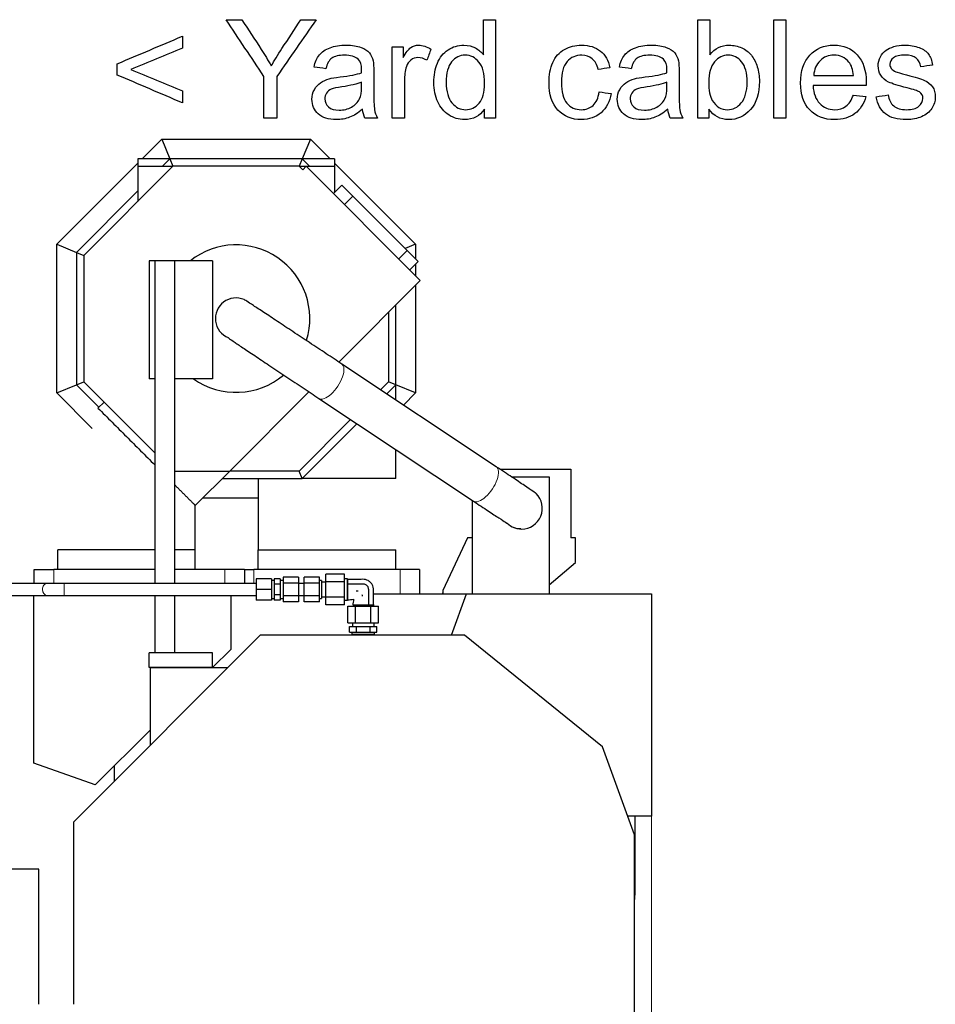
# Model space of a CAD drawing. Header units: inches. Extents: x 0 to 23760, y -13 to 16800.
# Tile 110 of 204: x 7819 to 8751, y 13943 to 14945. Entities that reach past the tile are written whole.
import ezdxf

# ---------------------------------------------------------------- set-up
doc = ezdxf.new("R2010")
doc.units = ezdxf.units.IN
doc.layers.add('254', color=7, linetype='Continuous', true_color=0xffffff)
doc.styles.add('latin_extended', font='simplex.shx')
doc.dimstyles.get("Standard").update_dxf_attribs({"dimtxt": 0.18, "dimasz": 0.18, "dimexe": 0.18, "dimexo": 0.0625, "dimgap": 0.09, "dimtad": 0, "dimtih": 1, "dimtoh": 1, "dimdec": 4, "dimzin": 0, "dimdsep": 46, "dimtxsty": 'Standard', "dimcen": 0.09, "dimadec": 0, "dimazin": 0, "dimtfac": 1, "dimtdec": 4, "dimtofl": 0, "dimtmove": 0, "dimatfit": 3, "dimfxl": 1, "dimtolj": 1, "dimtzin": 0, "dimarcsym": 0})

# ---------------------------------------------------------------- blocks, each defined once
blk = doc.blocks.new('_U1')
at = {"layer": '254', "color": 3, "linetype": 'Continuous', "lineweight": 13, "transparency": 16777216}
for p, q in [((8462.1, 14207.6), (8462.1, 10727)), ((1696.1, 13852.6), (1696.1, 10727)), ((1836.1, 10767), (8322.1, 10767))]:
    blk.add_line(p, q, dxfattribs=at)
at = {"layer": '254', "color": 3, "transparency": 16777216}
for points in [[(1836.1, 10790.4), (1836.1, 10743.7), (1696.1, 10767)], [(8322.1, 10743.7), (8322.1, 10790.4), (8462.1, 10767)]]:
    blk.add_solid(points, dxfattribs=at)
at = {"layer": 'Defpoints', "color": 0, "transparency": 16777216}
for p in [(8462.1, 14247.6), (1696.1, 13892.6), (8462.1, 10767)]:
    blk.add_point(p, dxfattribs=at)
at = {"layer": '254', "color": 2, "lineweight": 13, "transparency": 16777216, "insert": (4835.7, 10977), "char_height": 140, "attachment_point": 1, "style": 'latin_extended'}
blk.add_mtext('\\A1;6766', dxfattribs=at)
blk = doc.blocks.new('_U15')
at = {"layer": '254', "color": 3, "linetype": 'Continuous', "lineweight": 13, "transparency": 16777216}
for p, q in [((5916.6, 13380.5), (5916.6, 14373.8)), ((5373.1, 13380.5), (5956.6, 13380.5)), ((5916.6, 12874.6), (5916.6, 13240.5)), ((8014.1, 12734.6), (5876.6, 12734.6))]:
    blk.add_line(p, q, dxfattribs=at)
at = {"layer": '254', "color": 3, "transparency": 16777216}
for points in [[(5940, 13240.5), (5893.3, 13240.5), (5916.6, 13380.5)], [(5893.3, 12874.6), (5940, 12874.6), (5916.6, 12734.6)]]:
    blk.add_solid(points, dxfattribs=at)
at = {"layer": 'Defpoints', "color": 0, "transparency": 16777216}
for p in [(5333.1, 13380.5), (5916.6, 13380.5), (8054.1, 12734.6)]:
    blk.add_point(p, dxfattribs=at)
at = {"layer": '254', "color": 2, "lineweight": 13, "transparency": 16777216, "insert": (5706.6, 13943.8), "char_height": 140, "attachment_point": 1, "rotation": 90, "style": 'latin_extended'}
blk.add_mtext('\\A1;\\C2;650', dxfattribs=at)

msp = doc.modelspace()

# ---------------------------------------------------------------- linework, layer by layer
at = {"layer": '254', "color": 2, "linetype": 'Continuous', "lineweight": 25}
for p, q in [((7944.015, 14803.05), (7964.016, 14823.052)), ((7964.016, 14823.052), (8115.204, 14823.052)), ((7964.016, 14823.052), (7972.301, 14803.052)), ((8115.204, 14823.052), (8106.92, 14803.052)), ((8115.204, 14823.052), (8135.206, 14803.05)), ((7972.301, 14803.052), (7939.61, 14803.052)), ((7939.61, 14803.052), (7939.61, 14795.551)), ((7972.301, 14803.052), (7964.8, 14795.551)), ((8106.92, 14803.052), (7972.301, 14803.052)), ((7972.301, 14803.052), (7975.407, 14795.552)), ((8106.92, 14803.052), (8103.813, 14795.552)), ((8139.61, 14803.052), (8106.92, 14803.052)), ((8114.421, 14795.551), (8106.92, 14803.052)), ((8139.61, 14803.052), (8139.61, 14795.551)), ((7857.11, 14716.145), (7939.61, 14798.645)), ((7975.407, 14795.552), (7884.61, 14704.755)), ((7939.61, 14795.552), (7975.407, 14795.552)), ((7939.61, 14795.552), (7939.61, 14759.755)), ((8103.813, 14795.552), (7975.407, 14795.552)), ((8103.813, 14795.552), (8139.61, 14795.552)), ((8107.349, 14792.016), (8103.813, 14795.552)), ((8110.884, 14795.552), (8107.349, 14792.016)), ((8226.994, 14679.442), (8110.884, 14795.552)), ((8139.61, 14795.552), (8139.61, 14768.836)), ((8139.611, 14798.645), (8222.11, 14716.145)), ((8138.605, 14767.831), (8147.091, 14776.316)), ((8147.091, 14776.316), (8158.404, 14765.002)), ((7939.61, 14770.361), (7877.11, 14707.861)), ((8140.373, 14769.598), (8139.61, 14770.361)), ((8158.404, 14765.002), (8213.559, 14709.848)), ((7857.11, 14564.958), (7857.11, 14716.145)), ((7857.11, 14716.145), (7877.11, 14707.861)), ((8222.11, 14716.145), (8211.61, 14711.796)), ((8222.11, 14716.145), (8222.11, 14701.296)), ((7877.11, 14707.861), (7884.61, 14704.755)), ((7877.11, 14707.861), (7877.11, 14573.242)), ((7884.61, 14704.755), (7884.61, 14576.348)), ((8213.559, 14709.848), (8224.872, 14698.534)), ((7956.93, 14699.442), (7951.194, 14699.442)), ((7951.194, 14699.442), (7951.194, 14579.442)), ((7956.93, 14699.442), (7956.93, 14371.055)), ((7976.93, 14699.442), (7956.93, 14699.442)), ((8015.724, 14699.442), (7976.93, 14699.442)), ((7976.93, 14699.442), (7976.93, 14371.055)), ((8015.724, 14699.442), (8015.724, 14579.442)), ((8224.872, 14698.534), (8216.387, 14690.049)), ((8222.11, 14695.771), (8222.11, 14684.325)), ((8226.994, 14679.442), (8143.975, 14596.424)), ((8222.11, 14674.557), (8222.11, 14564.958)), ((8202.11, 14573.242), (8202.11, 14654.558)), ((8194.61, 14647.059), (8194.61, 14576.348)), ((8304.288, 14489.916), (8147.062, 14594.375)), ((7857.11, 14564.958), (7877.11, 14573.242)), ((7877.11, 14573.242), (7884.61, 14576.348)), ((7877.11, 14573.242), (7899.957, 14550.395)), ((7884.61, 14576.348), (7956.93, 14504.029)), ((7956.93, 14579.442), (7951.194, 14579.442)), ((8015.724, 14579.442), (7976.93, 14579.442)), ((8194.61, 14576.348), (8186.46, 14568.198)), ((8192.832, 14563.964), (8202.11, 14573.242)), ((8202.11, 14573.242), (8194.61, 14576.348)), ((8222.11, 14564.958), (8202.11, 14573.242)), ((8202.11, 14557.8), (8202.11, 14573.242)), ((7893.218, 14528.85), (7857.11, 14564.958)), ((8113.686, 14566.134), (8033.103, 14485.552)), ((8222.11, 14564.958), (8209.827, 14552.674)), ((7905.26, 14555.699), (7899.11, 14549.549)), ((8123.82, 14559.392), (8281.046, 14454.933)), ((8156.163, 14537.902), (8103.813, 14485.552)), ((8106.92, 14478.052), (8162.536, 14533.668)), ((8202.11, 14478.052), (8202.11, 14507.378)), ((7976.931, 14485.552), (8033.103, 14485.552)), ((8033.103, 14485.552), (7998.105, 14450.554)), ((8103.813, 14485.552), (8033.103, 14485.552)), ((8106.92, 14478.052), (8103.813, 14485.552)), ((8307.839, 14487.552), (8380.063, 14487.552)), ((8380.063, 14487.552), (8380.063, 14417.552)), ((8025.604, 14478.052), (8106.92, 14478.052)), ((8319.846, 14479.552), (8358.066, 14479.552)), ((8358.066, 14479.552), (8358.066, 14360.552)), ((8062.105, 14458.052), (8005.603, 14458.052)), ((8280.063, 14417.552), (8280.063, 14455.586)), ((8280.066, 14360.552), (8280.066, 14455.584)), ((8275.063, 14417.552), (8250.063, 14363.939)), ((8280.063, 14417.552), (8275.063, 14417.552)), ((8385.063, 14417.552), (8380.063, 14417.552)), ((8385.063, 14392.552), (8385.063, 14417.552)), ((7858.105, 14405.552), (7858.105, 14405.552)), ((7858.105, 14405.552), (7858.105, 14405.552)), ((7858.105, 14385.552), (7858.105, 14405.552)), ((7998.081, 14405.552), (7998.106, 14405.552)), ((7998.105, 14405.552), (7998.105, 14405.552)), ((7998.105, 14385.552), (7998.105, 14405.552)), ((8062.105, 14385.552), (8062.105, 14405.552)), ((8062.105, 14405.552), (8062.105, 14405.552)), ((8062.105, 14405.552), (8062.132, 14405.552)), ((8202.11, 14385.552), (8202.11, 14405.552)), ((8358.066, 14369.898), (8385.063, 14392.552)), ((7834.105, 14385.552), (7854.105, 14385.552)), ((7834.105, 14371.052), (7834.105, 14385.552)), ((7956.928, 14385.552), (7854.105, 14385.552)), ((8028.105, 14385.552), (7976.93, 14385.552)), ((8048.105, 14385.552), (8028.105, 14385.552)), ((8048.105, 14385.552), (8057.605, 14385.552)), ((8048.105, 14385.552), (8048.105, 14371.052)), ((8206.605, 14385.552), (8057.605, 14385.552)), ((8130.999, 14372.846), (8130.999, 14380.64)), ((8149.999, 14380.64), (8130.999, 14380.64)), ((8149.999, 14372.846), (8149.999, 14380.64)), ((8226.105, 14385.552), (8206.605, 14385.552)), ((8226.105, 14385.552), (8226.105, 14360.552)), ((7846.887, 14371.051), (7803.563, 14371.051)), ((8059.999, 14371.051), (7864.565, 14371.051)), ((8059.999, 14376.051), (8059.999, 14365.051)), ((8075.499, 14376.051), (8059.999, 14376.051)), ((8075.499, 14376.051), (8075.499, 14365.051)), ((8078.499, 14374.051), (8075.499, 14374.051)), ((8078.499, 14376.021), (8078.499, 14370.536)), ((8084.499, 14376.021), (8078.499, 14376.021)), ((8078.499, 14370.536), (8078.499, 14359.567)), ((8084.499, 14370.536), (8078.499, 14370.536)), ((8084.499, 14376.021), (8084.499, 14370.536)), ((8087.499, 14374.051), (8084.499, 14374.051)), ((8084.499, 14370.536), (8084.499, 14359.567)), ((8087.499, 14377.753), (8087.499, 14371.402)), ((8102.999, 14377.753), (8087.499, 14377.753)), ((8087.499, 14371.402), (8087.499, 14358.701)), ((8102.999, 14371.402), (8087.499, 14371.402)), ((8102.999, 14377.753), (8102.999, 14371.402)), ((8102.999, 14371.402), (8102.999, 14358.701)), ((8108.999, 14371.051), (8102.999, 14371.051)), ((8108.999, 14371.402), (8108.999, 14377.753)), ((8124.499, 14377.753), (8108.999, 14377.753)), ((8108.999, 14358.701), (8108.999, 14371.402)), ((8124.499, 14371.402), (8108.999, 14371.402)), ((8124.499, 14371.402), (8124.499, 14377.753)), ((8126.499, 14374.051), (8124.499, 14374.051)), ((8124.499, 14358.701), (8124.499, 14371.402)), ((8126.499, 14374.051), (8126.499, 14356.051)), ((8130.999, 14372.551), (8126.499, 14372.551)), ((8130.999, 14357.257), (8130.999, 14372.846)), ((8149.999, 14372.846), (8130.999, 14372.846)), ((8152.999, 14376.051), (8149.999, 14376.051)), ((8149.999, 14357.257), (8149.999, 14372.846)), ((8152.999, 14376.051), (8152.999, 14354.051)), ((8059.999, 14365.051), (8059.999, 14354.051)), ((8075.499, 14365.051), (8059.999, 14365.051)), ((8075.499, 14365.051), (8075.499, 14354.051)), ((8179.289, 14360.552), (8274.062, 14360.552)), ((8250.063, 14361.947), (8249.164, 14360.55)), ((8250.063, 14363.939), (8250.063, 14360.55)), ((8258.776, 14318.552), (8274.063, 14360.552)), ((8274.063, 14360.552), (8462.063, 14360.552)), ((8462.063, 14360.552), (8462.063, 14134.567)), ((7803.563, 14359.051), (7846.887, 14359.051)), ((7833.863, 14188.552), (7833.863, 14359.049)), ((7864.565, 14359.051), (8059.999, 14359.051)), ((7956.93, 14359.058), (7956.93, 14300.552)), ((7976.93, 14359.058), (7976.93, 14300.552)), ((8034.104, 14359.051), (8034.104, 14304.128)), ((8075.499, 14354.051), (8059.999, 14354.051)), ((8075.499, 14356.051), (8078.499, 14356.051)), ((8078.499, 14359.567), (8078.499, 14354.082)), ((8084.499, 14359.567), (8078.499, 14359.567)), ((8084.499, 14354.082), (8078.499, 14354.082)), ((8084.499, 14359.567), (8084.499, 14354.082)), ((8084.499, 14356.051), (8087.499, 14356.051)), ((8087.499, 14358.701), (8087.499, 14352.35)), ((8102.999, 14358.701), (8087.499, 14358.701)), ((8102.999, 14352.35), (8087.499, 14352.35)), ((8102.999, 14359.051), (8108.999, 14359.051)), ((8102.999, 14358.701), (8102.999, 14352.35)), ((8108.999, 14352.35), (8108.999, 14358.701)), ((8124.499, 14358.701), (8108.999, 14358.701)), ((8124.499, 14352.35), (8108.999, 14352.35)), ((8124.499, 14352.35), (8124.499, 14358.701)), ((8124.499, 14356.051), (8126.499, 14356.051)), ((8126.499, 14357.551), (8130.999, 14357.551)), ((8130.999, 14349.463), (8130.999, 14357.257)), ((8149.999, 14357.257), (8130.999, 14357.257)), ((8149.999, 14349.463), (8149.999, 14357.257)), ((8149.999, 14354.051), (8152.999, 14354.051)), ((8149.999, 14349.463), (8130.999, 14349.463)), ((8153.41, 14348.051), (8161.205, 14348.051)), ((8153.41, 14331.051), (8153.41, 14348.051)), ((8161.205, 14348.051), (8176.793, 14348.051)), ((8161.205, 14331.051), (8161.205, 14348.051)), ((8161.499, 14349.051), (8161.499, 14348.051)), ((8176.499, 14349.051), (8165.185, 14349.051)), ((8176.499, 14348.051), (8176.499, 14349.051)), ((8176.793, 14348.051), (8184.587, 14348.051)), ((8176.793, 14331.051), (8176.793, 14348.051)), ((8184.587, 14331.051), (8184.587, 14348.051)), ((8153.41, 14331.051), (8161.205, 14331.051)), ((8157.999, 14331.051), (8157.999, 14327.551)), ((8161.205, 14331.051), (8176.793, 14331.051)), ((8176.793, 14331.051), (8184.587, 14331.051)), ((8179.999, 14327.551), (8179.999, 14331.051)), ((8155.142, 14327.551), (8162.071, 14327.551)), ((8155.142, 14321.651), (8155.142, 14327.551)), ((8155.142, 14321.651), (8162.071, 14321.651)), ((8157.499, 14321.651), (8157.499, 14319.36)), ((8162.071, 14327.551), (8175.927, 14327.551)), ((8162.071, 14321.651), (8162.071, 14327.551)), ((8162.071, 14321.651), (8175.927, 14321.651)), ((8175.927, 14327.551), (8182.855, 14327.551)), ((8175.927, 14321.651), (8175.927, 14327.551)), ((8175.927, 14321.651), (8182.855, 14321.651)), ((8180.499, 14319.36), (8180.499, 14321.651)), ((8182.855, 14321.651), (8182.855, 14327.551)), ((8064.063, 14318.552), (7874.063, 14128.552)), ((8272.123, 14318.552), (8064.063, 14318.552)), ((8180.499, 14319.36), (8157.499, 14319.36)), ((8157.499, 14319.36), (8158.649, 14319.051)), ((8179.349, 14319.051), (8158.649, 14319.051)), ((8161.199, 14319.051), (8161.199, 14318.551)), ((8176.799, 14318.551), (8176.799, 14319.051)), ((8179.349, 14319.051), (8180.499, 14319.36)), ((8412.429, 14205.053), (8272.123, 14318.552)), ((7956.93, 14300.552), (7951.194, 14300.552)), ((7951.194, 14285.552), (7951.194, 14300.552)), ((7976.93, 14300.552), (7956.93, 14300.552)), ((8015.724, 14300.552), (7976.93, 14300.552)), ((8034.104, 14304.128), (8015.723, 14285.746)), ((8015.724, 14285.552), (8015.724, 14300.552)), ((8015.724, 14285.552), (7951.194, 14285.552)), ((7952.063, 14285.552), (7952.063, 14206.551)), ((7952.063, 14285.552), (8031.063, 14285.552)), ((7952.063, 14222.087), (7896.224, 14166.247)), ((8445.063, 14115.394), (8412.429, 14205.053)), ((7896.224, 14166.247), (7833.863, 14188.552)), ((7916.063, 14170.551), (7916.063, 14186.086)), ((8462.063, 14134.567), (8438.084, 14134.567)), ((8445.332, 14134.566), (8445.332, 14054.299)), ((7874.063, 14128.552), (7874.063, 13943.159)), ((8445.063, 13813.552), (8445.063, 14115.394)), ((7839.063, 14080.567), (7754.063, 14080.567)), ((7839.063, 13943.169), (7839.063, 14080.567))]:
    msp.add_line(p, q, dxfattribs=at)
at = {"layer": '254', "color": 110, "linetype": 'Continuous', "lineweight": 13}
for p, q in [((8158.404, 14765.002), (8149.919, 14756.517)), ((8205.073, 14701.363), (8213.559, 14709.848)), ((7854.105, 14385.552), (7854.105, 14371.051)), ((8028.105, 14371.052), (8028.105, 14385.552)), ((8057.605, 14385.552), (8057.605, 14371.052)), ((8206.605, 14360.552), (8206.605, 14385.552)), ((7864.565, 14371.051), (7864.565, 14365.051)), ((7864.565, 14365.051), (7864.565, 14359.052))]:
    msp.add_line(p, q, dxfattribs=at)
at = {"layer": '254', "color": 2, "linetype": 'Continuous', "lineweight": 25}
for centre, radius, start, end in [((8039.61, 14640.552), 75, 342.99, 128.255625), ((8039.61, 14640.552), 21, 66.965625, 247.33125), ((8039.61, 14640.552), 75, 234.568125, 310.066875), ((8330.105, 14447.552), 21, 270, 45.8325), ((8330.105, 14447.552), 21, 225.838125, 270), ((8168.129, 14066.554), 277.474, 356.425631, 357.468643)]:
    msp.add_arc(centre, radius, start, end, dxfattribs=at)
at = {"layer": '254', "color": 110, "linetype": 'Continuous', "lineweight": 13}
for centre, major_axis, ratio, start_param, end_param in [((8135.441, 14576.883), (11.621, 17.491), 0.43815547, 3.13982551, 6.28318531), ((8292.667, 14472.425), (11.621, 17.491), 0.43815547, 3.14159265, 6.28318531), ((7846.887, 14365.051), (0, -6), 0.70710668, 3.12941898, 4.71238898), ((7846.887, 14365.051), (0, -6), 0.70710668, 4.71238898, 6.27572402)]:
    msp.add_ellipse(centre, major_axis=major_axis, ratio=ratio, start_param=start_param, end_param=end_param, dxfattribs=at)
at = {"layer": '254', "color": 2, "linetype": 'Continuous', "lineweight": 25}
for points, degree in [([(8029.368, 14944.567), (8034.732, 14944.567), (8040.096, 14944.567), (8045.46, 14944.567)], 3), ([(8067.921, 14886.931), (8055.07, 14906.143), (8042.219, 14925.355), (8029.368, 14944.567)], 3), ([(8121.054, 14944.567), (8107.752, 14925.355), (8094.449, 14906.143), (8081.146, 14886.931)], 3), ([(8105.628, 14944.567), (8110.77, 14944.567), (8115.912, 14944.567), (8121.054, 14944.567)], 3), ([(8291.379, 14944.567), (8295.455, 14944.567), (8299.531, 14944.567), (8303.607, 14944.567)], 3), ([(8291.379, 14908.675), (8291.379, 14920.639), (8291.379, 14932.603), (8291.379, 14944.567)], 3), ([(8303.607, 14944.567), (8303.607, 14911.234), (8303.607, 14877.9), (8303.607, 14844.567)], 3), ([(8509.184, 14944.567), (8513.277, 14944.567), (8517.371, 14944.567), (8521.464, 14944.567)], 3), ([(8509.184, 14844.567), (8509.184, 14877.9), (8509.184, 14911.234), (8509.184, 14944.567)], 3), ([(8521.464, 14944.567), (8521.464, 14932.671), (8521.464, 14920.776), (8521.464, 14908.88)], 3), ([(8586.672, 14844.567), (8586.672, 14877.9), (8586.672, 14911.234), (8586.672, 14944.567)], 3), ([(8586.672, 14944.567), (8590.765, 14944.567), (8594.858, 14944.567), (8598.952, 14944.567)], 3), ([(8598.952, 14944.567), (8598.952, 14911.234), (8598.952, 14877.9), (8598.952, 14844.567)], 3), ([(7918.752, 14899.747), (7940.829, 14909.068), (7962.906, 14918.388), (7984.984, 14927.708)], 3), ([(7984.984, 14927.708), (7984.984, 14923.641), (7984.984, 14919.573), (7984.984, 14915.506)], 3), ([(7984.984, 14915.506), (7967.477, 14908.317), (7949.971, 14901.129), (7932.464, 14893.94)], 3), ([(8198.542, 14917.015), (8202.226, 14917.015), (8205.91, 14917.015), (8209.594, 14917.015)], 3), ([(8198.542, 14844.567), (8198.542, 14868.716), (8198.542, 14892.866), (8198.542, 14917.015)], 3), ([(8209.594, 14917.015), (8209.594, 14913.348), (8209.594, 14909.682), (8209.594, 14906.015)], 3), ([(8237.887, 14914.687), (8236.48, 14910.893), (8235.073, 14907.098), (8233.666, 14903.303)], 3), ([(8695.037, 14906.731), (8696.496, 14909.494), (8698.517, 14911.771), (8701.075, 14913.587)], 3), ([(8118.931, 14896.345), (8120.031, 14901.487), (8121.822, 14905.631), (8124.329, 14908.778)], 3), ([(8429.522, 14896.345), (8430.622, 14901.487), (8432.413, 14905.631), (8434.92, 14908.778)], 3), ([(7918.752, 14888.287), (7918.752, 14892.107), (7918.752, 14895.927), (7918.752, 14899.747)], 3), ([(7932.464, 14893.94), (7949.971, 14886.692), (7967.477, 14879.444), (7984.984, 14872.196)], 3), ([(8130.929, 14894.708), (8126.93, 14895.253), (8122.93, 14895.799), (8118.931, 14896.345)], 3), ([(8419.903, 14895.731), (8415.921, 14895.117), (8411.939, 14894.503), (8407.956, 14893.889)], 3), ([(8441.52, 14894.708), (8437.521, 14895.253), (8433.521, 14895.799), (8429.522, 14896.345)], 3), ([(8706.191, 14894.912), (8707.189, 14893.582), (8708.749, 14892.508), (8710.898, 14891.638)], 3), ([(8748.197, 14898.315), (8744.198, 14897.769), (8740.198, 14897.223), (8736.199, 14896.678)], 3), ([(7984.984, 14859.993), (7962.906, 14869.424), (7940.829, 14878.855), (7918.752, 14888.287)], 3), ([(8067.921, 14844.567), (8067.921, 14858.688), (8067.921, 14872.81), (8067.921, 14886.931)], 3), ([(8081.146, 14886.931), (8081.146, 14872.81), (8081.146, 14858.688), (8081.146, 14844.567)], 3), ([(8167.23, 14880.919), (8162.779, 14879.103), (8156.076, 14877.568), (8147.174, 14876.289)], 3), ([(8477.821, 14880.919), (8473.37, 14879.103), (8466.667, 14877.568), (8457.764, 14876.289)], 3), ([(8627.271, 14887.749), (8640.752, 14887.749), (8654.234, 14887.749), (8667.716, 14887.749)], 3), ([(7984.984, 14872.196), (7984.984, 14868.128), (7984.984, 14864.06), (7984.984, 14859.993)], 3), ([(8147.174, 14876.289), (8142.134, 14875.547), (8138.552, 14874.728), (8136.455, 14873.833)], 3), ([(8408.98, 14871.096), (8413.005, 14870.575), (8417.029, 14870.055), (8421.054, 14869.535)], 3), ([(8457.764, 14876.289), (8452.725, 14875.547), (8449.143, 14874.728), (8447.046, 14873.833)], 3), ([(8680.609, 14877.645), (8662.599, 14877.645), (8644.59, 14877.645), (8626.58, 14877.645)], 3), ([(8660.016, 14856.565), (8663.188, 14858.944), (8665.72, 14862.705), (8667.588, 14867.898)], 3), ([(8667.588, 14867.898), (8671.818, 14867.378), (8676.047, 14866.857), (8680.277, 14866.337)], 3), ([(8690.765, 14866.184), (8694.816, 14866.823), (8698.866, 14867.463), (8702.917, 14868.102)], 3), ([(8168.253, 14853.495), (8163.7, 14849.632), (8159.325, 14846.895), (8155.13, 14845.309)], 3), ([(8170.709, 14844.567), (8169.43, 14847.1), (8168.611, 14850.093), (8168.253, 14853.495)], 3), ([(8292.198, 14844.567), (8292.198, 14847.611), (8292.198, 14850.656), (8292.198, 14853.7)], 3), ([(8478.844, 14853.495), (8474.29, 14849.632), (8469.916, 14846.895), (8465.72, 14845.309)], 3), ([(8481.3, 14844.567), (8480.021, 14847.1), (8479.202, 14850.093), (8478.844, 14853.495)], 3), ([(8520.594, 14853.649), (8520.594, 14850.621), (8520.594, 14847.594), (8520.594, 14844.567)], 3), ([(8081.146, 14844.567), (8076.738, 14844.567), (8072.329, 14844.567), (8067.921, 14844.567)], 3), ([(8183.526, 14844.567), (8179.253, 14844.567), (8174.981, 14844.567), (8170.709, 14844.567)], 3), ([(8210.822, 14844.567), (8206.728, 14844.567), (8202.635, 14844.567), (8198.542, 14844.567)], 3), ([(8303.607, 14844.567), (8299.804, 14844.567), (8296.001, 14844.567), (8292.198, 14844.567)], 3), ([(8494.117, 14844.567), (8489.844, 14844.567), (8485.572, 14844.567), (8481.3, 14844.567)], 3), ([(8520.594, 14844.567), (8516.791, 14844.567), (8512.987, 14844.567), (8509.184, 14844.567)], 3), ([(8598.952, 14844.567), (8594.858, 14844.567), (8590.765, 14844.567), (8586.672, 14844.567)], 3), ([(7899.11, 14549.549), (7956.93, 14491.729)], 1), ([(7976.93, 14471.729), (7996.537, 14452.122)], 1), ([(8062.105, 14478.052), (8062.105, 14441.802), (8062.105, 14405.552)], 2), ([(8202.11, 14478.052), (8202.11, 14478.052), (8202.11, 14478.052)], 2), ([(7996.537, 14452.122), (7997.321, 14451.338)], 1), ([(7997.321, 14451.338), (7997.706, 14450.954)], 1), ([(7997.706, 14450.954), (7997.919, 14450.741)], 1), ([(7997.919, 14450.741), (7998.043, 14450.616)], 1), ([(7998.106, 14405.552), (7998.105, 14428.053), (7998.105, 14450.554)], 2), ([(7956.93, 14405.552), (7858.112, 14405.552)], 1), ([(7998.105, 14405.552), (7976.929, 14405.552)], 1), ([(8152.999, 14354.428), (8155.016, 14354.65), (8157.029, 14354.88), (8159.045, 14355.105)], 3), ([(8159.055, 14355.097), (8158.831, 14353.08), (8158.598, 14351.069), (8158.375, 14349.051)], 3)]:
    msp.add_open_spline(points, degree=degree, dxfattribs=at)
for points, degree, knots in [([(8045.46, 14944.567), (8052.034, 14934.513), (8058.669, 14924.499), (8068.816, 14908.778), (8072.218, 14903.15), (8075.339, 14897.496)], 3, [0, 0, 0, 0, 0.64200119, 0.64200119, 1, 1, 1, 1]), ([(8075.339, 14897.496), (8078.358, 14902.74), (8081.961, 14908.644), (8092.718, 14924.971), (8099.173, 14934.769), (8105.628, 14944.567)], 3, [0, 0, 0, 0, 0.39991163, 0.39991163, 1, 1, 1, 1]), ([(8124.329, 14908.778), (8126.81, 14911.95), (8130.438, 14914.395), (8139.883, 14917.783), (8145.383, 14918.652), (8157.79, 14918.652), (8162.807, 14917.919), (8170.555, 14914.994), (8173.408, 14913.188), (8177.028, 14908.752), (8178.307, 14905.989), (8179.023, 14902.613)], 3, [0, 0, 0, 0, 0.20172981, 0.20172981, 0.40214746, 0.40214746, 0.60174034, 0.60174034, 0.80018246, 0.80018246, 1, 1, 1, 1]), ([(8209.594, 14906.015), (8212.408, 14911.157), (8215.017, 14914.559), (8219.775, 14917.834), (8222.41, 14918.652), (8229.42, 14918.652), (8233.615, 14917.322), (8237.887, 14914.687)], 3, [0, 0, 0, 0, 0.29015544, 0.29015544, 0.58031088, 0.58031088, 1, 1, 1, 1]), ([(8292.198, 14853.7), (8287.619, 14846.511), (8280.865, 14842.93), (8266.181, 14842.93), (8260.879, 14844.545), (8251.164, 14850.886), (8247.429, 14855.337), (8242.108, 14866.747), (8240.778, 14873.296), (8240.778, 14887.954), (8241.989, 14894.499), (8246.79, 14906.296), (8250.411, 14910.817), (8260.041, 14917.066), (8265.439, 14918.652), (8275.774, 14918.652), (8279.663, 14917.731), (8286.467, 14914.048), (8289.256, 14911.643), (8291.379, 14908.675)], 3, [0, 0, 0, 0, 0.173777, 0.173777, 0.28581089, 0.28581089, 0.39798651, 0.39798651, 0.51016213, 0.51016213, 0.61963007, 0.61963007, 0.72950596, 0.72950596, 0.83911485, 0.83911485, 0.91955742, 0.91955742, 1, 1, 1, 1]), ([(8421.054, 14869.535), (8419.724, 14861.221), (8416.358, 14854.685), (8405.475, 14845.283), (8398.824, 14842.93), (8380.993, 14842.93), (8373.025, 14846.191), (8360.962, 14859.123), (8357.944, 14868.409), (8357.944, 14888.338), (8359.217, 14895.182), (8364.441, 14906.91), (8368.37, 14911.33), (8378.972, 14917.169), (8384.728, 14918.652), (8398.824, 14918.652), (8405.268, 14916.654), (8415.273, 14908.701), (8418.471, 14903.047), (8419.903, 14895.731)], 3, [0, 0, 0, 0, 0.11153638, 0.11153638, 0.22337314, 0.22337314, 0.3629887, 0.3629887, 0.50287975, 0.50287975, 0.59338009, 0.59338009, 0.68369666, 0.68369666, 0.77382862, 0.77382862, 0.88723236, 0.88723236, 1, 1, 1, 1]), ([(8434.92, 14908.778), (8437.401, 14911.95), (8441.029, 14914.395), (8450.474, 14917.783), (8455.974, 14918.652), (8468.381, 14918.652), (8473.398, 14917.919), (8481.146, 14914.994), (8483.999, 14913.188), (8487.619, 14908.752), (8488.898, 14905.989), (8489.614, 14902.613)], 3, [0, 0, 0, 0, 0.20172981, 0.20172981, 0.40214746, 0.40214746, 0.60174034, 0.60174034, 0.80018246, 0.80018246, 1, 1, 1, 1]), ([(8521.464, 14908.88), (8526.657, 14915.404), (8533.283, 14918.652), (8545.767, 14918.652), (8549.982, 14917.745), (8557.944, 14914.15), (8561.234, 14911.63), (8566.36, 14905.12), (8568.374, 14901.203), (8571.297, 14892.022), (8572.014, 14887.11), (8572.014, 14869.458), (8568.944, 14859.865), (8556.664, 14846.307), (8549.297, 14842.93), (8532.157, 14842.93), (8525.454, 14846.486), (8520.594, 14853.649)], 3, [0, 0, 0, 0, 0.14116084, 0.14116084, 0.21938373, 0.21938373, 0.29700251, 0.29700251, 0.37432445, 0.37432445, 0.45125608, 0.45125608, 0.63453437, 0.63453437, 0.81781265, 0.81781265, 1, 1, 1, 1]), ([(8680.277, 14866.337), (8678.256, 14858.918), (8674.556, 14853.15), (8663.725, 14844.976), (8656.818, 14842.93), (8637.811, 14842.93), (8629.432, 14846.191), (8616.987, 14859.251), (8613.891, 14868.384), (8613.891, 14892.354), (8617.038, 14901.819), (8629.573, 14915.276), (8637.734, 14918.652), (8657.406, 14918.652), (8665.337, 14915.352), (8677.616, 14902.152), (8680.686, 14892.891), (8680.686, 14880.203), (8680.66, 14879.103), (8680.609, 14877.645)], 3, [0, 0, 0, 0, 0.10292701, 0.10292701, 0.206164, 0.206164, 0.33607317, 0.33607317, 0.46571564, 0.46571564, 0.59957642, 0.59957642, 0.73343719, 0.73343719, 0.86284735, 0.86284735, 0.99225751, 0.99225751, 1, 1, 1, 1]), ([(8701.075, 14913.587), (8702.968, 14914.994), (8705.584, 14916.173), (8712.177, 14918.166), (8715.708, 14918.652), (8725.173, 14918.652), (8730.162, 14917.834), (8738.757, 14914.559), (8741.941, 14912.343), (8746.022, 14906.731), (8747.429, 14902.996), (8748.197, 14898.315)], 3, [0, 0, 0, 0, 0.1533584, 0.1533584, 0.30704293, 0.30704293, 0.53756972, 0.53756972, 0.76809651, 0.76809651, 1, 1, 1, 1]), ([(8167.23, 14890.538), (8167.281, 14892.226), (8167.307, 14893.301), (8167.307, 14898.75), (8166.142, 14902.294), (8160.681, 14907.089), (8156.025, 14908.471), (8144.053, 14908.471), (8139.806, 14907.473), (8134.28, 14903.431), (8132.259, 14899.85), (8130.929, 14894.708)], 3, [0, 0, 0, 0, 0.01739916, 0.01739916, 0.21800118, 0.21800118, 0.49068665, 0.49068665, 0.74534333, 0.74534333, 1, 1, 1, 1]), ([(8179.023, 14902.613), (8179.432, 14900.515), (8179.637, 14896.754), (8179.637, 14885.848), (8179.637, 14880.39), (8179.637, 14863.498), (8179.918, 14856.288), (8180.942, 14850.246), (8181.991, 14847.33), (8183.526, 14844.567)], 3, [0, 0, 0, 0, 0.16140093, 0.16140093, 0.32305445, 0.32305445, 0.66176908, 0.66176908, 1, 1, 1, 1]), ([(8233.666, 14903.303), (8230.673, 14905.068), (8227.654, 14905.964), (8221.975, 14905.964), (8219.561, 14905.157), (8215.298, 14901.922), (8213.777, 14899.666), (8211.487, 14892.456), (8210.822, 14887.673), (8210.822, 14869.859), (8210.822, 14857.213), (8210.822, 14844.567)], 3, [0, 0, 0, 0, 0.13413947, 0.13413947, 0.25452105, 0.25452105, 0.37398742, 0.37398742, 0.55558801, 0.55558801, 1, 1, 1, 1]), ([(8286.672, 14901.513), (8282.86, 14906.168), (8278.153, 14908.471), (8267.102, 14908.471), (8262.548, 14906.245), (8255.232, 14897.343), (8253.39, 14890.308), (8253.39, 14871.428), (8255.334, 14864.495), (8259.248, 14859.916)], 3, [0, 0, 0, 0, 0.25728867, 0.25728867, 0.50752834, 0.50752834, 0.757768, 0.757768, 1, 1, 1, 1]), ([(8259.248, 14859.916), (8263.162, 14855.311), (8267.793, 14853.035), (8278.46, 14853.035), (8283.012, 14855.233), (8290.535, 14863.984), (8292.403, 14870.686), (8292.403, 14889.617), (8290.482, 14896.859), (8286.672, 14901.513)], 3, [0, 0, 0, 0, 0.24294549, 0.24294549, 0.48705898, 0.48705898, 0.73105255, 0.73105255, 1, 1, 1, 1]), ([(8407.956, 14893.889), (8406.805, 14898.75), (8404.81, 14902.408), (8399.028, 14907.32), (8395.549, 14908.548), (8385.265, 14908.548), (8380.225, 14906.322), (8372.5, 14897.471), (8370.581, 14890.461), (8370.581, 14871.121), (8372.421, 14864.037), (8379.893, 14855.235), (8384.753, 14853.035), (8395.575, 14853.035), (8399.604, 14854.507), (8406.063, 14860.402), (8408.11, 14864.956), (8408.98, 14871.096)], 3, [0, 0, 0, 0, 0.09478534, 0.09478534, 0.18957068, 0.18957068, 0.33293351, 0.33293351, 0.47629634, 0.47629634, 0.62195298, 0.62195298, 0.76753241, 0.76753241, 0.88399596, 0.88399596, 1, 1, 1, 1]), ([(8477.821, 14890.538), (8477.872, 14892.226), (8477.898, 14893.301), (8477.898, 14898.75), (8476.733, 14902.294), (8471.272, 14907.089), (8466.616, 14908.471), (8454.643, 14908.471), (8450.397, 14907.473), (8444.871, 14903.431), (8442.85, 14899.85), (8441.52, 14894.708)], 3, [0, 0, 0, 0, 0.01739916, 0.01739916, 0.21800118, 0.21800118, 0.49068665, 0.49068665, 0.74534333, 0.74534333, 1, 1, 1, 1]), ([(8489.614, 14902.613), (8490.023, 14900.515), (8490.228, 14896.754), (8490.228, 14885.848), (8490.228, 14880.39), (8490.228, 14863.498), (8490.509, 14856.288), (8491.533, 14850.246), (8492.582, 14847.33), (8494.117, 14844.567)], 3, [0, 0, 0, 0, 0.16140093, 0.16140093, 0.32305445, 0.32305445, 0.66176908, 0.66176908, 1, 1, 1, 1]), ([(8553.85, 14901.794), (8550.09, 14906.296), (8545.562, 14908.548), (8534.869, 14908.548), (8530.228, 14906.207), (8522.41, 14896.908), (8520.44, 14890.154), (8520.44, 14872.656), (8521.643, 14866.363), (8523.996, 14862.5)], 3, [0, 0, 0, 0, 0.24896002, 0.24896002, 0.50031389, 0.50031389, 0.75234855, 0.75234855, 1, 1, 1, 1]), ([(8523.996, 14862.5), (8527.859, 14856.181), (8533.078, 14853.035), (8545.05, 14853.035), (8549.681, 14855.363), (8557.509, 14864.674), (8559.478, 14871.633), (8559.478, 14890.308), (8557.601, 14897.304), (8553.85, 14901.794)], 3, [0, 0, 0, 0, 0.28902584, 0.28902584, 0.52427944, 0.52427944, 0.75953303, 0.75953303, 1, 1, 1, 1]), ([(8667.716, 14887.749), (8667.179, 14893.838), (8665.609, 14898.41), (8659.172, 14906.194), (8654.081, 14908.548), (8642.236, 14908.548), (8637.465, 14906.667), (8629.803, 14899.108), (8627.68, 14894.068), (8627.271, 14887.749)], 3, [0, 0, 0, 0, 0.18643702, 0.18643702, 0.47557822, 0.47557822, 0.73735216, 0.73735216, 1, 1, 1, 1]), ([(8702.917, 14868.102), (8703.582, 14863.242), (8705.503, 14859.509), (8711.717, 14854.314), (8716.066, 14853.035), (8727.296, 14853.035), (8731.502, 14854.148), (8736.941, 14858.765), (8738.322, 14861.451), (8738.322, 14867.335), (8737.103, 14869.523), (8733.001, 14872.196), (8728.831, 14873.577), (8713.15, 14877.542), (8706.898, 14879.491), (8699.949, 14882.812), (8697.307, 14885.11), (8693.707, 14890.973), (8692.812, 14894.222), (8692.812, 14901.001), (8693.554, 14903.994), (8695.037, 14906.731)], 3, [0, 0, 0, 0, 0.11222426, 0.11222426, 0.22545145, 0.22545145, 0.33919566, 0.33919566, 0.45231851, 0.45231851, 0.55422256, 0.55422256, 0.62550831, 0.62550831, 0.72164773, 0.72164773, 0.81806124, 0.81806124, 0.91349327, 0.91349327, 1, 1, 1, 1]), ([(8736.199, 14896.678), (8735.662, 14900.412), (8734.073, 14903.326), (8728.831, 14907.499), (8725.147, 14908.548), (8714.736, 14908.548), (8710.71, 14907.639), (8705.884, 14903.892), (8704.682, 14901.717), (8704.682, 14897.624), (8705.194, 14896.191), (8706.191, 14894.912)], 3, [0, 0, 0, 0, 0.19498444, 0.19498444, 0.39207231, 0.39207231, 0.62394039, 0.62394039, 0.8542769, 0.8542769, 1, 1, 1, 1]), ([(8710.898, 14891.638), (8712.126, 14891.177), (8715.727, 14890.107), (8730.417, 14886.163), (8736.471, 14884.249), (8743.336, 14881.328), (8746.048, 14879.179), (8747.992, 14876.34)], 3, [0, 0, 0, 0, 0.25783975, 0.25783975, 0.62942163, 0.62942163, 1, 1, 1, 1]), ([(8155.13, 14845.309), (8150.909, 14843.723), (8146.406, 14842.93), (8133.615, 14842.93), (8127.501, 14844.874), (8118.957, 14852.651), (8116.808, 14857.614), (8116.808, 14867.207), (8117.637, 14870.45), (8120.85, 14876.314), (8122.985, 14878.65), (8128.192, 14882.224), (8131.134, 14883.554), (8134.408, 14884.475)], 3, [0, 0, 0, 0, 0.13922287, 0.13922287, 0.36831446, 0.36831446, 0.59740605, 0.59740605, 0.73080116, 0.73080116, 0.86509356, 0.86509356, 1, 1, 1, 1]), ([(8134.408, 14884.475), (8136.838, 14885.114), (8140.47, 14885.739), (8155.232, 14887.494), (8162.548, 14888.901), (8167.23, 14890.538)], 3, [0, 0, 0, 0, 0.32934662, 0.32934662, 1, 1, 1, 1]), ([(8165.26, 14864.137), (8166.565, 14866.926), (8167.23, 14871.019), (8167.23, 14877.917), (8167.23, 14879.418), (8167.23, 14880.919)], 3, [0, 0, 0, 0, 0.78244747, 0.78244747, 1, 1, 1, 1]), ([(8465.72, 14845.309), (8461.499, 14843.723), (8456.997, 14842.93), (8444.206, 14842.93), (8438.092, 14844.874), (8429.548, 14852.651), (8427.399, 14857.614), (8427.399, 14867.207), (8428.228, 14870.45), (8431.441, 14876.314), (8433.576, 14878.65), (8438.783, 14882.224), (8441.725, 14883.554), (8444.999, 14884.475)], 3, [0, 0, 0, 0, 0.13922287, 0.13922287, 0.36831446, 0.36831446, 0.59740605, 0.59740605, 0.73080116, 0.73080116, 0.86509356, 0.86509356, 1, 1, 1, 1]), ([(8444.999, 14884.475), (8447.429, 14885.114), (8451.061, 14885.739), (8465.823, 14887.494), (8473.139, 14888.901), (8477.821, 14890.538)], 3, [0, 0, 0, 0, 0.32934662, 0.32934662, 1, 1, 1, 1]), ([(8475.851, 14864.137), (8477.156, 14866.926), (8477.821, 14871.019), (8477.821, 14877.917), (8477.821, 14879.418), (8477.821, 14880.919)], 3, [0, 0, 0, 0, 0.78244747, 0.78244747, 1, 1, 1, 1]), ([(8136.455, 14873.833), (8134.383, 14872.912), (8132.734, 14871.589), (8130.494, 14868.077), (8129.906, 14866.133), (8129.906, 14860.735), (8131.172, 14858.012), (8136.122, 14853.623), (8139.729, 14852.549), (8149.246, 14852.549), (8153.441, 14853.572), (8160.809, 14857.716), (8163.52, 14860.556), (8165.26, 14864.137)], 3, [0, 0, 0, 0, 0.12145343, 0.12145343, 0.24416853, 0.24416853, 0.43341591, 0.43341591, 0.62363355, 0.62363355, 0.81181677, 0.81181677, 1, 1, 1, 1]), ([(8447.046, 14873.833), (8444.974, 14872.912), (8443.325, 14871.589), (8441.085, 14868.077), (8440.497, 14866.133), (8440.497, 14860.735), (8441.763, 14858.012), (8446.713, 14853.623), (8450.32, 14852.549), (8459.837, 14852.549), (8464.032, 14853.572), (8471.4, 14857.716), (8474.111, 14860.556), (8475.851, 14864.137)], 3, [0, 0, 0, 0, 0.12145343, 0.12145343, 0.24416853, 0.24416853, 0.43341591, 0.43341591, 0.62363355, 0.62363355, 0.81181677, 0.81181677, 1, 1, 1, 1]), ([(8626.58, 14877.645), (8627.041, 14869.689), (8629.305, 14863.612), (8637.376, 14855.132), (8642.441, 14853.035), (8652.981, 14853.035), (8656.818, 14854.211), (8660.016, 14856.565)], 3, [0, 0, 0, 0, 0.36346586, 0.36346586, 0.7280825, 0.7280825, 1, 1, 1, 1]), ([(8747.992, 14876.34), (8749.962, 14873.526), (8750.934, 14870.021), (8750.934, 14861.758), (8749.72, 14857.903), (8744.974, 14850.656), (8741.52, 14847.867), (8732.515, 14843.927), (8727.424, 14842.93), (8712.331, 14842.93), (8705.142, 14844.874), (8695.268, 14852.702), (8692.121, 14858.509), (8690.765, 14866.184)], 3, [0, 0, 0, 0, 0.1384103, 0.1384103, 0.27427317, 0.27427317, 0.41080822, 0.41080822, 0.54734327, 0.54734327, 0.77367163, 0.77367163, 1, 1, 1, 1]), ([(8147.072, 14594.368), (8141.952, 14597.769), (8131.417, 14604.764), (8114.249, 14616.149), (8097.202, 14627.44), (8081.239, 14637.998), (8067.426, 14647.116), (8056.601, 14654.235), (8049.691, 14658.74), (8047.981, 14659.811), (8047.834, 14659.874)], 3, [0, 0, 0, 0, 0.12245691, 0.24560121, 0.36944659, 0.49420409, 0.61974643, 0.74586568, 0.8726648, 1, 1, 1, 1]), ([(8031.36, 14621.236), (8031.343, 14621.216), (8032.44, 14620.426), (8037.89, 14616.722), (8047.326, 14610.381), (8059.857, 14601.995), (8074.775, 14592.037), (8091.132, 14581.135), (8108.03, 14569.887), (8118.604, 14562.858), (8123.809, 14559.399)], 3, [0, 0, 0, 0, 0.11164253, 0.23626453, 0.36153442, 0.4875981, 0.61449571, 0.74218123, 0.87069071, 1, 1, 1, 1]), ([(8344.731, 14462.621), (8344.467, 14462.865), (8342.251, 14464.459), (8333.725, 14470.257), (8320.778, 14478.941), (8310.157, 14486.016), (8304.299, 14489.909)], 3, [0, 0, 0, 0, 0.25415669, 0.50579652, 0.75442359, 1, 1, 1, 1]), ([(8202.11, 14478.052), (8178.777, 14478.052), (8147.047, 14478.052), (8115.316, 14478.052), (8106.92, 14478.052)], 3, [0, 0, 0, 0, 0.73538326, 1, 1, 1, 1]), ([(8281.036, 14454.94), (8286.589, 14451.251), (8296.383, 14444.763), (8307.733, 14437.303), (8314.155, 14433.163), (8315.477, 14432.395), (8315.517, 14432.425)], 3, [0, 0, 0, 0, 0.26490465, 0.52647916, 0.7847508, 1, 1, 1, 1]), ([(8329.444, 14426.686), (8329.217, 14426.648), (8326.797, 14426.308), (8324.263, 14427.186), (8322.124, 14428.133), (8322.047, 14428.167)], 3, [0, 0, 0, 0, 0.0906901, 0.96688628, 1, 1, 1, 1]), ([(8062.132, 14405.552), (8062.133, 14405.552), (8062.179, 14405.552), (8062.39, 14405.552), (8062.742, 14405.552), (8063.387, 14405.552), (8064.658, 14405.552), (8067.213, 14405.552), (8072.315, 14405.552), (8082.525, 14405.552), (8102.941, 14405.552), (8143.776, 14405.552), (8178.777, 14405.552), (8202.11, 14405.552)], 3, [0, 0, 0, 0, 0.00003129, 0.00198436, 0.00393742, 0.00784355, 0.0156558, 0.03128031, 0.06252934, 0.12502738, 0.25002347, 0.50001565, 1, 1, 1, 1]), ([(7864.565, 14371.051), (7862.912, 14371.051), (7859.679, 14371.051), (7854.962, 14371.051), (7850.62, 14371.051), (7848.109, 14371.051), (7846.938, 14371.051)], 3, [0, 0, 0, 0, 0.25007706, 0.5, 0.74992294, 1, 1, 1, 1]), ([(8152.999, 14370.536), (8152.999, 14372.596), (8152.999, 14374.65), (8152.999, 14375.663), (8152.999, 14375.679), (8152.999, 14375.885), (8152.999, 14375.977), (8152.999, 14376.009), (8152.999, 14376.013)], 2, [0, 0, 0, 0.75106805, 0.75106805, 0.93883506, 0.93883506, 0.98577681, 0.99751225, 1, 1, 1]), ([(8179.283, 14349.051), (8179.402, 14353.157), (8179.062, 14359.202), (8179.535, 14366.377), (8178.119, 14370.097), (8176.368, 14372.421), (8174.045, 14374.171), (8170.325, 14375.587), (8163.149, 14375.114), (8157.104, 14375.454), (8152.999, 14375.336)], 3, [0, 0, 0, 0, 0.25592504, 0.38051822, 0.44024031, 0.5, 0.55975969, 0.61948178, 0.74407496, 1, 1, 1, 1]), ([(8174.484, 14349.051), (8174.484, 14351.103), (8174.484, 14355.206), (8174.485, 14360.333), (8174.482, 14363.926), (8174.486, 14365.547), (8174.32, 14366.586), (8173.877, 14367.751), (8172.941, 14368.994), (8171.698, 14369.929), (8170.534, 14370.372), (8169.494, 14370.538), (8167.874, 14370.535), (8164.28, 14370.537), (8159.153, 14370.536), (8155.05, 14370.536), (8152.999, 14370.536)], 3, [0, 0, 0, 0, 0.125, 0.25, 0.3125, 0.34375, 0.375, 0.4375, 0.5, 0.5625, 0.625, 0.65625, 0.6875, 0.75, 0.875, 1, 1, 1, 1]), ([(8152.999, 14354.428), (8152.999, 14354.425), (8152.999, 14354.218), (8152.999, 14354.126), (8152.999, 14354.081), (8152.999, 14354.1), (8152.999, 14354.166), (8152.999, 14354.253), (8152.999, 14354.397), (8152.999, 14354.767), (8152.999, 14354.793), (8152.999, 14358.856), (8152.999, 14358.881), (8152.999, 14359.244), (8152.999, 14359.395), (8152.999, 14359.487), (8152.999, 14359.545), (8152.999, 14359.572), (8152.999, 14359.649), (8152.999, 14359.738), (8152.999, 14359.845), (8152.999, 14360.252), (8152.999, 14360.283), (8152.999, 14362.309), (8152.999, 14366.423), (8152.999, 14370.536)], 2, [0, 0, 0, 0.00405172, 0.02668691, 0.03234571, 0.03517511, 0.0380045, 0.0493221, 0.0493221, 0.09459247, 0.09459247, 0.27567398, 0.45675548, 0.45675548, 0.50202586, 0.50202586, 0.51334346, 0.51617285, 0.51900225, 0.52466105, 0.52466105, 0.54729624, 0.54729624, 0.63783699, 0.63783699, 1, 1, 1]), ([(8163.812, 14363.488), (8163.809, 14363.488), (8163.803, 14363.487), (8163.795, 14363.487), (8163.776, 14363.487), (8163.759, 14363.489), (8163.73, 14363.493), (8163.686, 14363.498), (8163.025, 14363.553), (8162.415, 14363.488), (8161.866, 14363.317)], 3, [0, 0, 0, 0, 0.00240548, 0.00440557, 0.00635594, 0.01983501, 0.03119487, 0.05148532, 0.08764945, 1, 1, 1, 1]), ([(7846.837, 14359.052), (7848.014, 14359.052), (7850.54, 14359.052), (7854.908, 14359.052), (7859.652, 14359.052), (7862.904, 14359.052), (7864.565, 14359.052)], 3, [0, 0, 0, 0, 0.24994774, 0.5, 0.75005226, 1, 1, 1, 1]), ([(8168.039, 14358.427), (8168.042, 14358.462), (8168.078, 14358.865), (8168.068, 14359.29), (8168.007, 14359.655), (8168.004, 14359.675), (8168.004, 14359.686), (8168.003, 14359.695), (8168.003, 14359.702), (8168.003, 14359.706)], 3, [0, 0, 0, 0, 0.08337648, 0.95120226, 0.97688743, 0.98882617, 0.99161008, 0.99438679, 1, 1, 1, 1]), ([(8174.484, 14349.051), (8166.26, 14349.051), (8166.256, 14349.051), (8164.231, 14349.051), (8164.199, 14349.051), (8163.793, 14349.051), (8163.686, 14349.051), (8163.597, 14349.051), (8163.52, 14349.051), (8163.493, 14349.051), (8163.434, 14349.051), (8163.343, 14349.051), (8163.192, 14349.051), (8162.828, 14349.051), (8162.803, 14349.051), (8158.74, 14349.051), (8158.715, 14349.051)], 2, [0, 0, 0, 0.40001015, 0.40001015, 0.50001269, 0.50001269, 0.52501333, 0.52501333, 0.53126349, 0.53438856, 0.53751364, 0.55001396, 0.55001396, 0.60001523, 0.60001523, 0.80002031, 1, 1, 1]), ([(8179.283, 14349.051), (8179.283, 14349.051), (8179.653, 14349.051), (8179.797, 14349.051), (8179.884, 14349.051), (8179.95, 14349.051), (8179.969, 14349.051), (8179.924, 14349.051), (8179.833, 14349.051), (8179.626, 14349.051), (8179.61, 14349.051), (8178.597, 14349.051), (8178.595, 14349.051), (8174.484, 14349.051)], 2, [0, 0, 0, 0.00004231, 0.08337211, 0.08337211, 0.10420456, 0.10941268, 0.11462079, 0.12503702, 0.16670192, 0.16670192, 0.33336154, 0.33336154, 1, 1, 1])]:
    msp.add_open_spline(points, degree=degree, knots=knots, dxfattribs=at)

# ---------------------------------------------------------------- dimensions: what is measured, and where the dimension line sits
at = {"layer": '254', "color": 2, "linetype": 'Continuous', "lineweight": 13}
dim = msp.add_linear_dim(base=(5916.643, 13380.472), p1=(8054.063, 12734.567), p2=(5333.063, 13380.472), angle=90, text='\\C2;650', dimstyle='Standard', override={"dimscale": 40, "dimtxt": 3.5, "dimasz": 3.5, "dimexe": 1, "dimexo": 1, "dimgap": 1.75, "dimtad": 1, "dimtih": 0, "dimtoh": 0, "dimdec": 2, "dimlfac": 0.025, "dimzin": 8, "dimdsep": 46, "dimlunit": 2, "dimpost": '', "dimtxsty": 'latin_extended', "dimsah": 1, "dimse1": 0, "dimse2": 0, "dimsd1": 0, "dimsd2": 0, "dimclrd": 3, "dimclre": 3, "dimclrt": 2, "dimtol": 0, "dimtm": -0.1, "dimtfac": 0.714286, "dimtdec": 3, "dimtofl": 1, "dimtmove": 0, "dimtzin": 8, "dimlwd": 13, "dimlwe": 13}, dxfattribs=at)
dim.commit()
dim.dimension.update_dxf_attribs({"geometry": '_U15', "text_midpoint": (5916.643, 14123.805), "dimtype": 160})
dim = msp.add_linear_dim(base=(8462.063, 10767.048), p1=(1696.083, 13892.567), p2=(8462.063, 14247.559), dimstyle='Standard', override={"dimscale": 40, "dimtxt": 3.5, "dimasz": 3.5, "dimexe": 1, "dimexo": 1, "dimgap": 1.75, "dimtad": 1, "dimtih": 1, "dimtoh": 0, "dimdec": 0, "dimlfac": 1, "dimzin": 8, "dimdsep": 46, "dimlunit": 2, "dimtxsty": 'latin_extended', "dimsah": 1, "dimse1": 0, "dimse2": 0, "dimsd1": 0, "dimsd2": 0, "dimclrd": 3, "dimclre": 3, "dimclrt": 2, "dimtol": 0, "dimtm": -0.1, "dimtfac": 0.714286, "dimtdec": 3, "dimtofl": 1, "dimtmove": 0, "dimtzin": 8, "dimlwd": 13, "dimlwe": 13}, dxfattribs=at)
dim.commit()
dim.dimension.update_dxf_attribs({"geometry": '_U1', "text_midpoint": (5079.073, 10767.048), "dimtype": 160})

doc.saveas('drawing.dxf')
